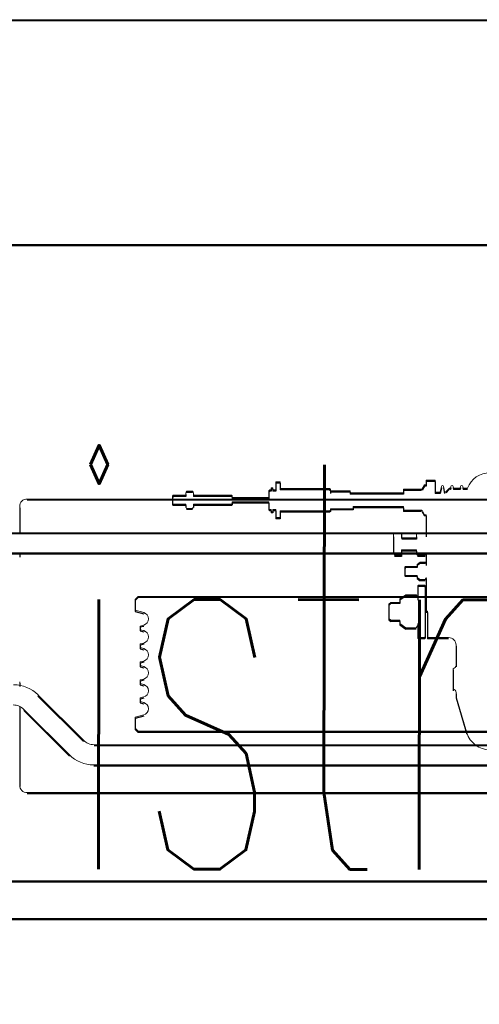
# Model space of a CAD drawing. Header units: millimetres. Extents: x -8642 to 28269, y -6609 to 3701.
# Tile 251 of 256: x 6808 to 6838, y -121 to -55. Entities that reach past the tile are written whole.
import ezdxf

# ---------------------------------------------------------------- set-up
doc = ezdxf.new("R2010")
doc.units = ezdxf.units.MM
doc.header["$LTSCALE"] = 1000
doc.header["$MEASUREMENT"] = 0
doc.linetypes.add('rzut 1 pietra$0$ArchiTECH.PC Solid Line Type', pattern=[0])
doc.linetypes.add('SUFIT_1 PIETRO$0$ArchiTECH.PC Solid Line Type', pattern=[0])
doc.layers.add('_Etap_3_opis', color=7, linetype='Continuous', lineweight=30)
doc.layers.add('IS_ARCH', color=254, linetype='Continuous', lineweight=18)
doc.layers.add('SUFIT_1 PIETRO$0$INWENTARYZACJA', color=254, linetype='Continuous')
doc.styles.add('romans1', font='simplex.shx', dxfattribs={"width": 0.8})

msp = doc.modelspace()

# ---------------------------------------------------------------- linework, layer by layer
at = {"layer": 'IS_ARCH', "linetype": 'rzut 1 pietra$0$ArchiTECH.PC Solid Line Type'}
for p, q in [((7025, -55), (6755, -55)), ((7025, -55), (6755, -55)), ((6770, -70), (7010, -70)), ((6770, -70), (7010, -70)), ((7010, -70), (6770, -70)), ((7010, -70), (6770, -70)), ((7010, -70), (6770, -70)), ((6824.792, -85.862), (6824.792, -86.397)), ((6825.092, -85.862), (6824.792, -85.862)), ((6824.792, -85.862), (6824.792, -86.397)), ((6825.092, -85.862), (6824.792, -85.862)), ((6825.092, -85.862), (6824.792, -85.862)), ((6824.792, -85.862), (6824.792, -86.397)), ((6825.092, -85.862), (6825.092, -86.297)), ((6825.092, -85.862), (6825.092, -86.297)), ((6825.092, -85.862), (6825.092, -86.297)), ((6834.735, -86.047), (6834.579, -86.317)), ((6834.735, -86.047), (6834.579, -86.317)), ((6834.735, -86.047), (6834.579, -86.317)), ((6834.832, -86.047), (6834.735, -86.047)), ((6834.832, -86.047), (6834.735, -86.047)), ((6834.832, -86.047), (6834.735, -86.047)), ((6835.432, -85.747), (6834.832, -85.747)), ((6834.832, -85.747), (6834.832, -86.047)), ((6835.432, -85.747), (6834.832, -85.747)), ((6834.832, -85.747), (6834.832, -86.047)), ((6834.832, -85.747), (6834.832, -86.047)), ((6835.432, -85.747), (6834.832, -85.747)), ((6835.432, -85.747), (6835.432, -86.547)), ((6835.432, -85.747), (6835.432, -86.547)), ((6835.432, -85.747), (6835.432, -86.547)), ((6817.954, -86.747), (6817.894, -86.807)), ((6817.954, -86.747), (6817.894, -86.807)), ((6817.954, -86.747), (6817.894, -86.807)), ((6818.794, -86.747), (6817.954, -86.747)), ((6818.794, -86.747), (6817.954, -86.747)), ((6818.794, -86.747), (6817.954, -86.747)), ((6818.794, -86.614), (6818.794, -86.747)), ((6818.794, -86.614), (6818.794, -86.747)), ((6818.794, -86.614), (6818.794, -86.747)), ((6819.24, -86.47), (6818.848, -86.47)), ((6819.24, -86.47), (6818.848, -86.47)), ((6819.24, -86.47), (6818.848, -86.47)), ((6819.294, -86.614), (6819.294, -86.747)), ((6819.294, -86.614), (6819.294, -86.747)), ((6819.294, -86.614), (6819.294, -86.747)), ((6819.538, -86.747), (6819.294, -86.747)), ((6819.538, -86.747), (6819.294, -86.747)), ((6819.538, -86.747), (6819.294, -86.747)), ((6821.844, -86.747), (6819.538, -86.747)), ((6821.844, -86.747), (6819.538, -86.747)), ((6821.844, -86.747), (6819.538, -86.747)), ((6821.844, -86.747), (6821.894, -86.797)), ((6821.844, -86.747), (6821.894, -86.797)), ((6821.844, -86.747), (6821.894, -86.797)), ((6824.392, -86.397), (6824.342, -86.447)), ((6824.392, -86.397), (6824.342, -86.447)), ((6824.392, -86.397), (6824.342, -86.447)), ((6824.342, -86.447), (6824.342, -86.622)), ((6824.342, -86.447), (6824.342, -86.622)), ((6824.342, -86.447), (6824.342, -86.622)), ((6824.342, -86.622), (6824.342, -86.697)), ((6824.342, -86.622), (6824.342, -86.697)), ((6824.342, -86.622), (6824.342, -86.697)), ((6824.342, -86.697), (6824.342, -86.897)), ((6824.342, -86.697), (6824.342, -86.897)), ((6824.342, -86.697), (6824.342, -86.897)), ((6824.482, -86.397), (6824.392, -86.397)), ((6824.482, -86.397), (6824.392, -86.397)), ((6824.482, -86.397), (6824.392, -86.397)), ((6824.592, -86.247), (6824.482, -86.247)), ((6824.482, -86.247), (6824.482, -86.397)), ((6824.592, -86.247), (6824.482, -86.247)), ((6824.482, -86.247), (6824.482, -86.397)), ((6824.482, -86.247), (6824.482, -86.397)), ((6824.592, -86.247), (6824.482, -86.247)), ((6824.592, -86.247), (6824.592, -86.397)), ((6824.592, -86.247), (6824.592, -86.397)), ((6824.592, -86.247), (6824.592, -86.397)), ((6824.792, -86.397), (6824.592, -86.397)), ((6824.792, -86.397), (6824.592, -86.397)), ((6824.792, -86.397), (6824.592, -86.397)), ((6828.392, -86.297), (6825.092, -86.297)), ((6828.392, -86.297), (6825.092, -86.297)), ((6828.392, -86.297), (6825.092, -86.297)), ((6828.392, -86.297), (6828.442, -86.347)), ((6828.392, -86.297), (6828.442, -86.347)), ((6828.392, -86.297), (6828.442, -86.347)), ((6828.442, -86.347), (6828.442, -86.447)), ((6828.442, -86.347), (6828.442, -86.447)), ((6828.442, -86.347), (6828.442, -86.447)), ((6828.442, -86.447), (6828.442, -86.547)), ((6829.771, -86.447), (6828.442, -86.447)), ((6828.442, -86.447), (6828.442, -86.547)), ((6829.771, -86.447), (6828.442, -86.447)), ((6829.771, -86.447), (6828.442, -86.447)), ((6828.442, -86.447), (6828.442, -86.547)), ((6829.771, -86.447), (6829.771, -86.597)), ((6829.771, -86.447), (6829.771, -86.597)), ((6829.771, -86.447), (6829.771, -86.597)), ((6833.327, -86.597), (6829.771, -86.597)), ((6833.327, -86.597), (6829.771, -86.597)), ((6833.327, -86.597), (6829.771, -86.597)), ((6833.347, -86.347), (6833.327, -86.367)), ((6833.347, -86.347), (6833.327, -86.367)), ((6833.347, -86.347), (6833.327, -86.367)), ((6833.327, -86.367), (6833.327, -86.597)), ((6833.327, -86.367), (6833.327, -86.597)), ((6833.327, -86.367), (6833.327, -86.597)), ((6834.527, -86.347), (6833.347, -86.347)), ((6834.527, -86.347), (6833.347, -86.347)), ((6834.527, -86.347), (6833.347, -86.347)), ((6835.781, -86.547), (6835.432, -86.547)), ((6835.781, -86.547), (6835.432, -86.547)), ((6835.781, -86.547), (6835.432, -86.547)), ((6835.852, -86.159), (6835.781, -86.547)), ((6835.852, -86.159), (6835.781, -86.547)), ((6835.852, -86.159), (6835.781, -86.547)), ((6836, -86.159), (6836.071, -86.547)), ((6836, -86.159), (6836.071, -86.547)), ((6836, -86.159), (6836.071, -86.547)), ((6836.384, -86.29), (6836.174, -86.5)), ((6836.384, -86.29), (6836.174, -86.5)), ((6836.384, -86.29), (6836.174, -86.5)), ((6836.472, -86.272), (6836.427, -86.272)), ((6836.472, -86.272), (6836.427, -86.272)), ((6836.472, -86.272), (6836.427, -86.272)), ((6836.492, -86.159), (6836.472, -86.272)), ((6836.492, -86.159), (6836.472, -86.272)), ((6836.492, -86.159), (6836.472, -86.272)), ((6836.64, -86.159), (6836.661, -86.272)), ((6836.64, -86.159), (6836.661, -86.272)), ((6836.64, -86.159), (6836.661, -86.272)), ((6837.112, -86.272), (6836.661, -86.272)), ((6837.112, -86.272), (6836.661, -86.272)), ((6837.112, -86.272), (6836.661, -86.272)), ((6837.132, -86.159), (6837.112, -86.272)), ((6837.132, -86.159), (6837.112, -86.272)), ((6837.132, -86.159), (6837.112, -86.272)), ((6837.28, -86.159), (6837.301, -86.272)), ((6837.28, -86.159), (6837.301, -86.272)), ((6837.28, -86.159), (6837.301, -86.272)), ((6837.597, -86.272), (6837.301, -86.272)), ((6837.597, -86.272), (6837.301, -86.272)), ((6837.597, -86.272), (6837.301, -86.272)), ((6864.8, -87), (6808.2, -87)), ((6864.8, -87), (6808.2, -87)), ((6864.8, -87), (6808.2, -87)), ((6817.894, -86.807), (6817.894, -87.287)), ((6817.894, -86.807), (6817.894, -87.287)), ((6817.894, -86.807), (6817.894, -87.287)), ((6817.894, -87.287), (6817.954, -87.347)), ((6817.894, -87.287), (6817.954, -87.347)), ((6817.894, -87.287), (6817.954, -87.347)), ((6818.794, -87.347), (6817.954, -87.347)), ((6818.794, -87.347), (6817.954, -87.347)), ((6818.794, -87.347), (6817.954, -87.347)), ((6818.794, -87.347), (6818.794, -87.48)), ((6818.794, -87.347), (6818.794, -87.48)), ((6818.794, -87.347), (6818.794, -87.48)), ((6821.844, -87.347), (6819.294, -87.347)), ((6819.294, -87.347), (6819.294, -87.48)), ((6821.844, -87.347), (6819.294, -87.347)), ((6819.294, -87.347), (6819.294, -87.48)), ((6819.294, -87.347), (6819.294, -87.48)), ((6821.844, -87.347), (6819.294, -87.347)), ((6821.894, -87.297), (6821.844, -87.347)), ((6821.894, -87.297), (6821.844, -87.347)), ((6821.894, -87.297), (6821.844, -87.347)), ((6821.894, -86.797), (6821.894, -86.882)), ((6821.894, -86.797), (6821.894, -86.882)), ((6821.894, -86.797), (6821.894, -86.882)), ((6821.894, -86.882), (6821.894, -86.897)), ((6821.894, -86.882), (6821.894, -86.897)), ((6821.894, -86.882), (6821.894, -86.897)), ((6824.342, -86.897), (6821.894, -86.897)), ((6824.342, -86.897), (6821.894, -86.897)), ((6824.342, -86.897), (6821.894, -86.897)), ((6824.342, -87.197), (6821.894, -87.197)), ((6821.894, -87.197), (6821.894, -87.297)), ((6824.342, -87.197), (6821.894, -87.197)), ((6821.894, -87.197), (6821.894, -87.297)), ((6821.894, -87.197), (6821.894, -87.297)), ((6824.342, -87.197), (6821.894, -87.197)), ((6824.342, -87.197), (6824.342, -87.397)), ((6824.342, -87.197), (6824.342, -87.397)), ((6824.342, -87.197), (6824.342, -87.397)), ((6824.342, -87.397), (6824.342, -87.472)), ((6824.342, -87.397), (6824.342, -87.472)), ((6824.342, -87.397), (6824.342, -87.472)), ((6807.7, -87.5), (6807.7, -89.25)), ((6807.7, -87.5), (6807.7, -89.25)), ((6807.7, -87.5), (6807.7, -89.25)), ((6819.24, -87.624), (6818.848, -87.624)), ((6819.24, -87.624), (6818.848, -87.624)), ((6819.24, -87.624), (6818.848, -87.624)), ((6824.342, -87.472), (6824.342, -87.647)), ((6824.342, -87.472), (6824.342, -87.647)), ((6824.342, -87.472), (6824.342, -87.647)), ((6824.342, -87.647), (6824.392, -87.697)), ((6824.342, -87.647), (6824.392, -87.697)), ((6824.342, -87.647), (6824.392, -87.697)), ((6824.482, -87.697), (6824.392, -87.697)), ((6824.482, -87.697), (6824.392, -87.697)), ((6824.482, -87.697), (6824.392, -87.697)), ((6824.482, -87.697), (6824.482, -87.847)), ((6824.482, -87.697), (6824.482, -87.847)), ((6824.482, -87.697), (6824.482, -87.847)), ((6824.592, -87.847), (6824.482, -87.847)), ((6824.592, -87.847), (6824.482, -87.847)), ((6824.592, -87.847), (6824.482, -87.847)), ((6824.592, -87.697), (6824.592, -87.847)), ((6824.792, -87.697), (6824.592, -87.697)), ((6824.592, -87.697), (6824.592, -87.847)), ((6824.792, -87.697), (6824.592, -87.697)), ((6824.792, -87.697), (6824.592, -87.697)), ((6824.592, -87.697), (6824.592, -87.847)), ((6824.792, -87.697), (6824.792, -88.232)), ((6824.792, -87.697), (6824.792, -88.232)), ((6824.792, -87.697), (6824.792, -88.232)), ((6828.392, -87.797), (6825.092, -87.797)), ((6825.092, -87.797), (6825.092, -88.232)), ((6828.392, -87.797), (6825.092, -87.797)), ((6825.092, -87.797), (6825.092, -88.232)), ((6825.092, -87.797), (6825.092, -88.232)), ((6828.392, -87.797), (6825.092, -87.797)), ((6828.442, -87.747), (6828.392, -87.797)), ((6828.442, -87.747), (6828.392, -87.797)), ((6828.442, -87.747), (6828.392, -87.797)), ((6829.97, -87.647), (6828.442, -87.647)), ((6828.442, -87.647), (6828.442, -87.747)), ((6829.97, -87.647), (6828.442, -87.647)), ((6828.442, -87.647), (6828.442, -87.747)), ((6828.442, -87.647), (6828.442, -87.747)), ((6829.97, -87.647), (6828.442, -87.647)), ((6833.327, -87.497), (6829.97, -87.497)), ((6829.97, -87.497), (6829.97, -87.647)), ((6833.327, -87.497), (6829.97, -87.497)), ((6829.97, -87.497), (6829.97, -87.647)), ((6829.97, -87.497), (6829.97, -87.647)), ((6833.327, -87.497), (6829.97, -87.497)), ((6833.327, -87.497), (6833.327, -87.537)), ((6833.327, -87.497), (6833.327, -87.537)), ((6833.327, -87.497), (6833.327, -87.537)), ((6833.327, -87.537), (6833.327, -87.727)), ((6833.327, -87.537), (6833.327, -87.727)), ((6833.327, -87.537), (6833.327, -87.727)), ((6833.327, -87.727), (6833.347, -87.747)), ((6833.327, -87.727), (6833.347, -87.747)), ((6833.327, -87.727), (6833.347, -87.747)), ((6834.527, -87.747), (6833.347, -87.747)), ((6834.527, -87.747), (6833.347, -87.747)), ((6834.527, -87.747), (6833.347, -87.747)), ((6834.579, -87.777), (6834.735, -88.047)), ((6834.579, -87.777), (6834.735, -88.047)), ((6834.579, -87.777), (6834.735, -88.047)), ((6834.832, -88.047), (6834.735, -88.047)), ((6834.832, -88.047), (6834.735, -88.047)), ((6834.832, -88.047), (6834.735, -88.047)), ((6834.832, -88.047), (6834.832, -89.434)), ((6834.832, -88.047), (6834.832, -88.147)), ((6834.832, -88.047), (6834.832, -89.434)), ((6834.832, -88.047), (6834.832, -88.147)), ((6834.832, -88.047), (6834.832, -88.147)), ((6834.832, -88.047), (6834.832, -89.434)), ((6825.092, -88.232), (6824.792, -88.232)), ((6825.092, -88.232), (6824.792, -88.232)), ((6825.092, -88.232), (6824.792, -88.232)), ((6869.65, -89.25), (6803.45, -89.25)), ((6869.65, -89.25), (6803.45, -89.25)), ((6869.65, -89.25), (6803.45, -89.25)), ((6833.181, -89.247), (6832.721, -89.247)), ((6833.181, -89.247), (6832.721, -89.247)), ((6833.181, -89.247), (6832.721, -89.247)), ((6833.181, -89.247), (6833.181, -89.557)), ((6833.181, -89.247), (6833.181, -89.557)), ((6833.181, -89.247), (6833.181, -89.557)), ((6834.762, -89.247), (6834.252, -89.247)), ((6834.762, -89.247), (6834.252, -89.247)), ((6834.762, -89.247), (6834.252, -89.247)), ((6832.651, -89.434), (6832.651, -90.56)), ((6832.651, -89.434), (6832.651, -90.56)), ((6832.651, -89.434), (6832.651, -90.56)), ((6834.182, -89.597), (6833.221, -89.597)), ((6834.182, -89.597), (6833.221, -89.597)), ((6834.182, -89.597), (6833.221, -89.597)), ((6834.182, -89.434), (6834.182, -89.597)), ((6834.182, -89.434), (6834.182, -89.597)), ((6834.182, -89.434), (6834.182, -89.597)), ((6869.7, -90.6), (6803.3, -90.6)), ((6869.7, -90.6), (6803.3, -90.6)), ((6869.7, -90.6), (6803.3, -90.6)), ((6807.7, -90.6), (6807.7, -90.8)), ((6807.7, -90.6), (6807.7, -90.8)), ((6807.7, -90.6), (6807.7, -90.8)), ((6833.181, -90.437), (6833.181, -90.748)), ((6833.181, -90.437), (6833.181, -90.748)), ((6833.181, -90.437), (6833.181, -90.748)), ((6834.182, -90.397), (6833.221, -90.397)), ((6834.182, -90.397), (6833.221, -90.397)), ((6834.182, -90.397), (6833.221, -90.397)), ((6834.182, -90.397), (6834.182, -90.56)), ((6834.182, -90.397), (6834.182, -90.56)), ((6834.182, -90.397), (6834.182, -90.56)), ((6834.832, -90.56), (6834.832, -91.364)), ((6834.832, -90.56), (6834.832, -91.364)), ((6834.832, -90.56), (6834.832, -91.364)), ((6833.181, -90.748), (6832.721, -90.748)), ((6833.181, -90.748), (6832.721, -90.748)), ((6833.181, -90.748), (6832.721, -90.748)), ((6834.436, -91.22), (6834.232, -91.364)), ((6834.436, -91.22), (6834.232, -91.364)), ((6834.436, -91.22), (6834.232, -91.364)), ((6834.232, -91.364), (6834.232, -91.497)), ((6834.232, -91.364), (6834.232, -91.497)), ((6834.232, -91.364), (6834.232, -91.497)), ((6834.762, -90.748), (6834.252, -90.748)), ((6834.762, -90.748), (6834.252, -90.748)), ((6834.762, -90.748), (6834.252, -90.748)), ((6834.778, -91.22), (6834.436, -91.22)), ((6834.778, -91.22), (6834.436, -91.22)), ((6834.778, -91.22), (6834.436, -91.22)), ((6833.465, -91.497), (6833.405, -91.557)), ((6833.465, -91.497), (6833.405, -91.557)), ((6833.465, -91.497), (6833.405, -91.557)), ((6833.405, -91.557), (6833.405, -92.037)), ((6833.405, -91.557), (6833.405, -92.037)), ((6833.405, -91.557), (6833.405, -92.037)), ((6834.232, -91.497), (6833.465, -91.497)), ((6834.232, -91.497), (6833.465, -91.497)), ((6834.232, -91.497), (6833.465, -91.497)), ((6833.405, -92.037), (6833.465, -92.097)), ((6833.405, -92.037), (6833.465, -92.097)), ((6833.405, -92.037), (6833.465, -92.097)), ((6834.232, -92.097), (6833.465, -92.097)), ((6834.232, -92.097), (6833.465, -92.097)), ((6834.232, -92.097), (6833.465, -92.097)), ((6834.232, -92.097), (6834.232, -92.23)), ((6834.232, -92.097), (6834.232, -92.23)), ((6834.232, -92.097), (6834.232, -92.23)), ((6834.232, -92.23), (6834.436, -92.374)), ((6834.232, -92.23), (6834.436, -92.374)), ((6834.232, -92.23), (6834.436, -92.374)), ((6834.778, -92.374), (6834.436, -92.374)), ((6834.778, -92.374), (6834.436, -92.374)), ((6834.778, -92.374), (6834.436, -92.374)), ((6834.832, -92.23), (6834.832, -94.497)), ((6834.832, -92.23), (6834.832, -94.497)), ((6834.832, -92.23), (6834.832, -94.497)), ((6834.332, -92.747), (6834.282, -92.797)), ((6834.332, -92.747), (6834.282, -92.797)), ((6834.332, -92.747), (6834.282, -92.797)), ((6834.282, -92.797), (6834.282, -93.674)), ((6834.282, -92.797), (6834.282, -93.674)), ((6834.282, -92.797), (6834.282, -93.674)), ((6834.732, -92.747), (6834.332, -92.747)), ((6834.732, -92.747), (6834.332, -92.747)), ((6834.732, -92.747), (6834.332, -92.747)), ((6834.732, -92.747), (6834.782, -92.797)), ((6834.732, -92.747), (6834.782, -92.797)), ((6834.732, -92.747), (6834.782, -92.797)), ((6834.782, -92.797), (6834.782, -94.497)), ((6834.782, -92.797), (6834.782, -94.497)), ((6834.782, -92.797), (6834.782, -94.497)), ((6815.6, -93.5), (6815.4, -93.7)), ((6815.6, -93.5), (6815.4, -93.7)), ((6815.6, -93.5), (6815.4, -93.7)), ((6815.4, -93.7), (6815.4, -94.429)), ((6815.4, -93.7), (6815.4, -94.429)), ((6815.4, -93.7), (6815.4, -94.429)), ((6857.4, -93.5), (6815.6, -93.5)), ((6857.4, -93.5), (6815.6, -93.5)), ((6857.4, -93.5), (6815.6, -93.5)), ((6832.473, -93.897), (6832.353, -94.017)), ((6832.473, -93.897), (6832.353, -94.017)), ((6832.473, -93.897), (6832.353, -94.017)), ((6833.082, -93.897), (6832.473, -93.897)), ((6833.082, -93.897), (6832.473, -93.897)), ((6833.082, -93.897), (6832.473, -93.897)), ((6833.484, -93.4), (6833.082, -93.674)), ((6833.484, -93.4), (6833.082, -93.674)), ((6833.484, -93.4), (6833.082, -93.674)), ((6833.082, -93.674), (6833.082, -93.897)), ((6833.082, -93.674), (6833.082, -93.897)), ((6833.082, -93.674), (6833.082, -93.897)), ((6834.18, -93.4), (6833.484, -93.4)), ((6834.18, -93.4), (6833.484, -93.4)), ((6834.18, -93.4), (6833.484, -93.4)), ((6815.4, -94.429), (6815.981, -94.585)), ((6815.4, -94.429), (6815.981, -94.585)), ((6815.4, -94.429), (6815.981, -94.585)), ((6832.353, -94.017), (6832.353, -94.977)), ((6832.353, -94.017), (6832.353, -94.977)), ((6832.353, -94.017), (6832.353, -94.977)), ((6834.782, -94.497), (6834.782, -95.147)), ((6834.782, -94.497), (6834.782, -95.147)), ((6834.782, -94.497), (6834.782, -95.147)), ((6834.935, -94.497), (6834.832, -94.497)), ((6834.935, -94.497), (6834.832, -94.497)), ((6834.935, -94.497), (6834.832, -94.497)), ((6834.935, -94.497), (6834.935, -96.247)), ((6834.935, -94.497), (6834.935, -96.247)), ((6834.935, -94.497), (6834.935, -96.247)), ((6832.353, -94.977), (6832.473, -95.097)), ((6832.353, -94.977), (6832.473, -95.097)), ((6832.353, -94.977), (6832.473, -95.097)), ((6833.082, -95.097), (6832.473, -95.097)), ((6833.082, -95.097), (6832.473, -95.097)), ((6833.082, -95.097), (6832.473, -95.097)), ((6833.082, -95.097), (6833.082, -95.32)), ((6833.082, -95.097), (6833.082, -95.32)), ((6833.082, -95.097), (6833.082, -95.32)), ((6834.782, -95.147), (6834.782, -96.197)), ((6834.782, -95.147), (6834.782, -96.197)), ((6834.782, -95.147), (6834.782, -96.197)), ((6815.981, -95.415), (6815.75, -95.477)), ((6815.981, -95.415), (6815.75, -95.477)), ((6815.981, -95.415), (6815.75, -95.477)), ((6815.75, -95.477), (6815.75, -95.723)), ((6815.75, -95.477), (6815.75, -95.723)), ((6815.75, -95.477), (6815.75, -95.723)), ((6815.75, -95.723), (6815.981, -95.785)), ((6815.75, -95.723), (6815.981, -95.785)), ((6815.75, -95.723), (6815.981, -95.785)), ((6833.082, -95.32), (6833.484, -95.594)), ((6833.082, -95.32), (6833.484, -95.594)), ((6833.082, -95.32), (6833.484, -95.594)), ((6834.18, -95.594), (6833.484, -95.594)), ((6834.18, -95.594), (6833.484, -95.594)), ((6834.18, -95.594), (6833.484, -95.594)), ((6834.282, -95.32), (6834.282, -96.197)), ((6834.282, -95.32), (6834.282, -96.197)), ((6834.282, -95.32), (6834.282, -96.197)), ((6815.981, -96.615), (6815.75, -96.677)), ((6815.981, -96.615), (6815.75, -96.677)), ((6815.981, -96.615), (6815.75, -96.677)), ((6834.282, -96.197), (6834.332, -96.247)), ((6834.282, -96.197), (6834.332, -96.247)), ((6834.282, -96.197), (6834.332, -96.247)), ((6834.732, -96.247), (6834.332, -96.247)), ((6834.732, -96.247), (6834.332, -96.247)), ((6834.732, -96.247), (6834.332, -96.247)), ((6834.782, -96.197), (6834.732, -96.247)), ((6834.782, -96.197), (6834.732, -96.247)), ((6834.782, -96.197), (6834.732, -96.247)), ((6836.335, -96.247), (6834.935, -96.247)), ((6836.335, -96.247), (6834.935, -96.247)), ((6836.335, -96.247), (6834.935, -96.247)), ((6815.75, -96.677), (6815.75, -96.923)), ((6815.75, -96.677), (6815.75, -96.923)), ((6815.75, -96.677), (6815.75, -96.923)), ((6815.75, -96.923), (6815.981, -96.985)), ((6815.75, -96.923), (6815.981, -96.985)), ((6815.75, -96.923), (6815.981, -96.985)), ((6836.835, -96.747), (6836.835, -98.111)), ((6836.835, -96.747), (6836.835, -98.111)), ((6836.835, -96.747), (6836.835, -98.111)), ((6815.981, -97.815), (6815.75, -97.877)), ((6815.981, -97.815), (6815.75, -97.877)), ((6815.981, -97.815), (6815.75, -97.877)), ((6815.75, -97.877), (6815.75, -98.123)), ((6815.75, -97.877), (6815.75, -98.123)), ((6815.75, -97.877), (6815.75, -98.123)), ((6815.75, -98.123), (6815.981, -98.185)), ((6815.75, -98.123), (6815.981, -98.185)), ((6815.75, -98.123), (6815.981, -98.185)), ((6836.635, -98.311), (6836.635, -99.711)), ((6836.635, -98.311), (6836.635, -99.711)), ((6836.635, -98.311), (6836.635, -99.711)), ((6807.7, -99.2), (6807.7, -99.436)), ((6807.7, -99.2), (6807.7, -99.436)), ((6807.7, -99.2), (6807.7, -99.436)), ((6815.981, -99.015), (6815.75, -99.077)), ((6815.981, -99.015), (6815.75, -99.077)), ((6815.981, -99.015), (6815.75, -99.077)), ((6815.75, -99.077), (6815.75, -99.323)), ((6815.75, -99.077), (6815.75, -99.323)), ((6815.75, -99.077), (6815.75, -99.323)), ((6815.75, -99.323), (6815.981, -99.385)), ((6815.75, -99.323), (6815.981, -99.385)), ((6815.75, -99.323), (6815.981, -99.385)), ((6836.835, -99.911), (6836.835, -100.197)), ((6836.835, -99.911), (6836.835, -100.197)), ((6836.835, -99.911), (6836.835, -100.197)), ((6808.922, -100.074), (6811.956, -103.107)), ((6808.922, -100.074), (6811.956, -103.107)), ((6808.922, -100.074), (6811.956, -103.107)), ((6815.981, -100.215), (6815.75, -100.277)), ((6815.981, -100.215), (6815.75, -100.277)), ((6815.981, -100.215), (6815.75, -100.277)), ((6815.75, -100.277), (6815.75, -100.523)), ((6815.75, -100.277), (6815.75, -100.523)), ((6815.75, -100.277), (6815.75, -100.523)), ((6815.75, -100.523), (6815.981, -100.585)), ((6815.75, -100.523), (6815.981, -100.585)), ((6815.75, -100.523), (6815.981, -100.585)), ((6836.835, -100.197), (6837.558, -102.607)), ((6836.835, -100.197), (6837.558, -102.607)), ((6836.835, -100.197), (6837.558, -102.607)), ((6807.7, -100.845), (6807.7, -106.1)), ((6807.7, -100.845), (6807.7, -106.1)), ((6807.7, -100.845), (6807.7, -106.1)), ((6807.982, -101.043), (6811.016, -104.076)), ((6807.982, -101.043), (6811.016, -104.076)), ((6807.982, -101.043), (6811.016, -104.076)), ((6815.981, -101.415), (6815.4, -101.571)), ((6815.981, -101.415), (6815.4, -101.571)), ((6815.981, -101.415), (6815.4, -101.571)), ((6815.4, -101.571), (6815.4, -102.3)), ((6815.4, -101.571), (6815.4, -102.3)), ((6815.4, -101.571), (6815.4, -102.3)), ((6815.4, -102.3), (6815.6, -102.5)), ((6815.4, -102.3), (6815.6, -102.5)), ((6815.4, -102.3), (6815.6, -102.5)), ((6857.4, -102.5), (6815.6, -102.5)), ((6857.4, -102.5), (6815.6, -102.5)), ((6857.4, -102.5), (6815.6, -102.5)), ((6860.337, -103.4), (6812.663, -103.4)), ((6860.337, -103.4), (6812.663, -103.4)), ((6860.337, -103.4), (6812.663, -103.4)), ((6860.358, -104.75), (6812.642, -104.75)), ((6860.358, -104.75), (6812.642, -104.75)), ((6860.358, -104.75), (6812.642, -104.75)), ((6864.8, -106.6), (6808.2, -106.6)), ((6864.8, -106.6), (6808.2, -106.6)), ((6864.8, -106.6), (6808.2, -106.6)), ((6989.5, -112.5), (6777, -112.5)), ((6989.5, -112.5), (6777, -112.5)), ((6989.5, -112.5), (6777, -112.5)), ((6989.5, -115), (6779.5, -115)), ((6989.5, -115), (6779.5, -115)), ((6989.5, -115), (6779.5, -115))]:
    msp.add_line(p, q, dxfattribs=at)
for centre, radius, start, end in [((6839.09, -86.847), 1.6, 90, 158.93818), ((6835.926, -86.172), 0.075, 10.36246, 169.63754), ((6836.566, -86.172), 0.075, 10.36246, 169.63754), ((6837.206, -86.172), 0.075, 10.36246, 169.63754), ((6819.015, -86.614), 0.221, 139.11761, 180), ((6819.073, -86.614), 0.221, 0, 40.88239), ((6834.527, -86.287), 0.06, 270, 330), ((6836.061, -86.387), 0.16, 273.66215, 315), ((6836.427, -86.332), 0.06, 90, 135), ((6808.2, -87.5), 0.5, 90, 180), ((6819.015, -87.48), 0.221, 180, 220.88239), ((6819.073, -87.48), 0.221, 319.11761, 0), ((6834.527, -87.807), 0.06, 30, 90), ((6832.938, -89.434), 0.287, 139.11761, 180), ((6834.469, -89.434), 0.287, 139.11761, 180), ((6834.545, -89.434), 0.287, 0, 40.88239), ((6833.221, -89.557), 0.04, 180, 270), ((6832.938, -90.56), 0.287, 180, 220.88239), ((6833.221, -90.437), 0.04, 90, 180), ((6834.469, -90.56), 0.287, 180, 220.88239), ((6834.545, -90.56), 0.287, 319.11761, 0), ((6834.611, -91.364), 0.221, 0, 40.88239), ((6834.611, -92.23), 0.221, 319.11761, 0), ((6833.863, -93.674), 0.419, 0, 40.88239), ((6815.87, -95), 0.43, 0, 75), ((6815.87, -95), 0.43, 285, 0), ((6815.87, -96.2), 0.43, 0, 74.99999), ((6833.863, -95.32), 0.419, 319.11761, 0), ((6815.87, -96.2), 0.43, 285, 0), ((6836.335, -96.747), 0.5, 0, 90), ((6815.87, -97.4), 0.43, 0, 74.99999), ((6815.87, -97.4), 0.43, 285, 0), ((6815.87, -98.6), 0.43, 0, 74.99999), ((6836.635, -98.111), 0.2, 270, 0), ((6815.87, -98.6), 0.43, 285, 0), ((6807.296, -101.7), 2.3, 45, 90), ((6815.87, -99.8), 0.43, 0, 74.99999), ((6815.87, -99.8), 0.43, 285, 0), ((6836.635, -99.911), 0.2, 0, 90), ((6807.275, -101.75), 1, 45, 90), ((6815.87, -101), 0.43, 0, 74.99999), ((6815.87, -101), 0.43, 285, 0), ((6812.663, -102.4), 1, 225, 270), ((6839.09, -102.147), 1.6, 196.69924, 270), ((6812.642, -102.45), 2.3, 225, 270), ((6808.2, -106.1), 0.5, 180, 270)]:
    msp.add_arc(centre, radius, start, end, dxfattribs=at)
at = {"layer": 'SUFIT_1 PIETRO$0$INWENTARYZACJA', "linetype": 'SUFIT_1 PIETRO$0$ArchiTECH.PC Solid Line Type'}
for p, q in [((7025, -55.084), (6755, -55.084)), ((7025, -55.084), (6755, -55.084)), ((6770, -70.084), (7010, -70.084)), ((6770, -70.084), (7010, -70.084)), ((7010, -70.084), (6770, -70.084)), ((7010, -70.084), (6770, -70.084)), ((7010, -70.084), (6770, -70.084)), ((6824.792, -85.946), (6824.792, -86.481)), ((6825.092, -85.946), (6824.792, -85.946)), ((6825.092, -85.946), (6824.792, -85.946)), ((6824.792, -85.946), (6824.792, -86.481)), ((6825.092, -85.946), (6824.792, -85.946)), ((6824.792, -85.946), (6824.792, -86.481)), ((6825.092, -85.946), (6825.092, -86.381)), ((6825.092, -85.946), (6825.092, -86.381)), ((6825.092, -85.946), (6825.092, -86.381)), ((6835.432, -85.831), (6834.832, -85.831)), ((6834.832, -85.831), (6834.832, -86.131)), ((6834.832, -85.831), (6834.832, -86.131)), ((6835.432, -85.831), (6834.832, -85.831)), ((6834.832, -85.831), (6834.832, -86.131)), ((6835.432, -85.831), (6834.832, -85.831)), ((6835.432, -85.831), (6835.432, -86.631)), ((6835.432, -85.831), (6835.432, -86.631)), ((6835.432, -85.831), (6835.432, -86.631)), ((6818.794, -86.698), (6818.794, -86.831)), ((6818.794, -86.698), (6818.794, -86.831)), ((6818.794, -86.698), (6818.794, -86.831)), ((6819.24, -86.554), (6818.848, -86.554)), ((6819.24, -86.554), (6818.848, -86.554)), ((6819.24, -86.554), (6818.848, -86.554)), ((6819.294, -86.698), (6819.294, -86.831)), ((6819.294, -86.698), (6819.294, -86.831)), ((6819.294, -86.698), (6819.294, -86.831)), ((6824.392, -86.481), (6824.342, -86.531)), ((6824.392, -86.481), (6824.342, -86.531)), ((6824.392, -86.481), (6824.342, -86.531)), ((6824.342, -86.531), (6824.342, -86.706)), ((6824.342, -86.531), (6824.342, -86.706)), ((6824.342, -86.531), (6824.342, -86.706)), ((6824.342, -86.706), (6824.342, -86.781)), ((6824.342, -86.706), (6824.342, -86.781)), ((6824.342, -86.706), (6824.342, -86.781)), ((6824.482, -86.481), (6824.392, -86.481)), ((6824.482, -86.481), (6824.392, -86.481)), ((6824.482, -86.481), (6824.392, -86.481)), ((6824.592, -86.331), (6824.482, -86.331)), ((6824.482, -86.331), (6824.482, -86.481)), ((6824.482, -86.331), (6824.482, -86.481)), ((6824.592, -86.331), (6824.482, -86.331)), ((6824.482, -86.331), (6824.482, -86.481)), ((6824.592, -86.331), (6824.482, -86.331)), ((6824.592, -86.331), (6824.592, -86.481)), ((6824.592, -86.331), (6824.592, -86.481)), ((6824.592, -86.331), (6824.592, -86.481)), ((6824.792, -86.481), (6824.592, -86.481)), ((6824.792, -86.481), (6824.592, -86.481)), ((6824.792, -86.481), (6824.592, -86.481)), ((6828.392, -86.381), (6825.092, -86.381)), ((6828.392, -86.381), (6825.092, -86.381)), ((6828.392, -86.381), (6825.092, -86.381)), ((6828.392, -86.381), (6828.442, -86.431)), ((6828.392, -86.381), (6828.442, -86.431)), ((6828.392, -86.381), (6828.442, -86.431)), ((6828.442, -86.431), (6828.442, -86.531)), ((6828.442, -86.431), (6828.442, -86.531)), ((6828.442, -86.431), (6828.442, -86.531)), ((6828.442, -86.531), (6828.442, -86.631)), ((6829.771, -86.531), (6828.442, -86.531)), ((6829.771, -86.531), (6828.442, -86.531)), ((6828.442, -86.531), (6828.442, -86.631)), ((6829.771, -86.531), (6828.442, -86.531)), ((6828.442, -86.531), (6828.442, -86.631)), ((6829.771, -86.531), (6829.771, -86.681)), ((6829.771, -86.531), (6829.771, -86.681)), ((6829.771, -86.531), (6829.771, -86.681)), ((6833.327, -86.681), (6829.771, -86.681)), ((6833.327, -86.681), (6829.771, -86.681)), ((6833.327, -86.681), (6829.771, -86.681)), ((6833.347, -86.431), (6833.327, -86.451)), ((6833.347, -86.431), (6833.327, -86.451)), ((6833.347, -86.431), (6833.327, -86.451)), ((6833.327, -86.451), (6833.327, -86.681)), ((6833.327, -86.451), (6833.327, -86.681)), ((6833.327, -86.451), (6833.327, -86.681)), ((6834.527, -86.431), (6833.347, -86.431)), ((6834.527, -86.431), (6833.347, -86.431)), ((6834.527, -86.431), (6833.347, -86.431)), ((6834.735, -86.131), (6834.579, -86.401)), ((6834.735, -86.131), (6834.579, -86.401)), ((6834.735, -86.131), (6834.579, -86.401)), ((6834.832, -86.131), (6834.735, -86.131)), ((6834.832, -86.131), (6834.735, -86.131)), ((6834.832, -86.131), (6834.735, -86.131)), ((6835.781, -86.631), (6835.432, -86.631)), ((6835.781, -86.631), (6835.432, -86.631)), ((6835.781, -86.631), (6835.432, -86.631)), ((6835.852, -86.242), (6835.781, -86.631)), ((6835.852, -86.242), (6835.781, -86.631)), ((6835.852, -86.242), (6835.781, -86.631)), ((6836, -86.242), (6836.071, -86.631)), ((6836, -86.242), (6836.071, -86.631)), ((6836, -86.242), (6836.071, -86.631)), ((6836.384, -86.373), (6836.174, -86.584)), ((6836.384, -86.373), (6836.174, -86.584)), ((6836.384, -86.373), (6836.174, -86.584)), ((6836.472, -86.356), (6836.427, -86.356)), ((6836.472, -86.356), (6836.427, -86.356)), ((6836.472, -86.356), (6836.427, -86.356)), ((6836.492, -86.242), (6836.472, -86.356)), ((6836.492, -86.242), (6836.472, -86.356)), ((6836.492, -86.242), (6836.472, -86.356)), ((6836.64, -86.242), (6836.661, -86.356)), ((6836.64, -86.242), (6836.661, -86.356)), ((6836.64, -86.242), (6836.661, -86.356)), ((6837.112, -86.356), (6836.661, -86.356)), ((6837.112, -86.356), (6836.661, -86.356)), ((6837.112, -86.356), (6836.661, -86.356)), ((6837.132, -86.242), (6837.112, -86.356)), ((6837.132, -86.242), (6837.112, -86.356)), ((6837.132, -86.242), (6837.112, -86.356)), ((6837.28, -86.242), (6837.301, -86.356)), ((6837.28, -86.242), (6837.301, -86.356)), ((6837.28, -86.242), (6837.301, -86.356)), ((6837.597, -86.356), (6837.301, -86.356)), ((6837.597, -86.356), (6837.301, -86.356)), ((6837.597, -86.356), (6837.301, -86.356)), ((6864.8, -87.084), (6808.2, -87.084)), ((6864.8, -87.084), (6808.2, -87.084)), ((6864.8, -87.084), (6808.2, -87.084)), ((6817.954, -86.831), (6817.894, -86.891)), ((6817.954, -86.831), (6817.894, -86.891)), ((6817.954, -86.831), (6817.894, -86.891)), ((6817.894, -86.891), (6817.894, -87.371)), ((6817.894, -86.891), (6817.894, -87.371)), ((6817.894, -86.891), (6817.894, -87.371)), ((6817.894, -87.371), (6817.954, -87.431)), ((6817.894, -87.371), (6817.954, -87.431)), ((6817.894, -87.371), (6817.954, -87.431)), ((6818.794, -86.831), (6817.954, -86.831)), ((6818.794, -86.831), (6817.954, -86.831)), ((6818.794, -86.831), (6817.954, -86.831)), ((6819.538, -86.831), (6819.294, -86.831)), ((6819.538, -86.831), (6819.294, -86.831)), ((6819.538, -86.831), (6819.294, -86.831)), ((6821.844, -86.831), (6819.538, -86.831)), ((6821.844, -86.831), (6819.538, -86.831)), ((6821.844, -86.831), (6819.538, -86.831)), ((6821.844, -86.831), (6821.894, -86.881)), ((6821.844, -86.831), (6821.894, -86.881)), ((6821.844, -86.831), (6821.894, -86.881)), ((6821.894, -87.381), (6821.844, -87.431)), ((6821.894, -87.381), (6821.844, -87.431)), ((6821.894, -87.381), (6821.844, -87.431)), ((6821.894, -86.881), (6821.894, -86.966)), ((6821.894, -86.881), (6821.894, -86.966)), ((6821.894, -86.881), (6821.894, -86.966)), ((6821.894, -86.966), (6821.894, -86.981)), ((6821.894, -86.966), (6821.894, -86.981)), ((6821.894, -86.966), (6821.894, -86.981)), ((6824.342, -86.981), (6821.894, -86.981)), ((6824.342, -86.981), (6821.894, -86.981)), ((6824.342, -86.981), (6821.894, -86.981)), ((6824.342, -87.281), (6821.894, -87.281)), ((6821.894, -87.281), (6821.894, -87.381)), ((6821.894, -87.281), (6821.894, -87.381)), ((6824.342, -87.281), (6821.894, -87.281)), ((6821.894, -87.281), (6821.894, -87.381)), ((6824.342, -87.281), (6821.894, -87.281)), ((6824.342, -86.781), (6824.342, -86.981)), ((6824.342, -86.781), (6824.342, -86.981)), ((6824.342, -86.781), (6824.342, -86.981)), ((6824.342, -87.281), (6824.342, -87.481)), ((6824.342, -87.281), (6824.342, -87.481)), ((6824.342, -87.281), (6824.342, -87.481)), ((6807.7, -87.584), (6807.7, -89.334)), ((6807.7, -87.584), (6807.7, -89.334)), ((6807.7, -87.584), (6807.7, -89.334)), ((6818.794, -87.431), (6817.954, -87.431)), ((6818.794, -87.431), (6817.954, -87.431)), ((6818.794, -87.431), (6817.954, -87.431)), ((6818.794, -87.431), (6818.794, -87.564)), ((6818.794, -87.431), (6818.794, -87.564)), ((6818.794, -87.431), (6818.794, -87.564)), ((6819.24, -87.708), (6818.848, -87.708)), ((6819.24, -87.708), (6818.848, -87.708)), ((6819.24, -87.708), (6818.848, -87.708)), ((6821.844, -87.431), (6819.294, -87.431)), ((6819.294, -87.431), (6819.294, -87.564)), ((6819.294, -87.431), (6819.294, -87.564)), ((6821.844, -87.431), (6819.294, -87.431)), ((6819.294, -87.431), (6819.294, -87.564)), ((6821.844, -87.431), (6819.294, -87.431)), ((6824.342, -87.481), (6824.342, -87.556)), ((6824.342, -87.481), (6824.342, -87.556)), ((6824.342, -87.481), (6824.342, -87.556)), ((6824.342, -87.556), (6824.342, -87.731)), ((6824.342, -87.556), (6824.342, -87.731)), ((6824.342, -87.556), (6824.342, -87.731)), ((6824.342, -87.731), (6824.392, -87.781)), ((6824.342, -87.731), (6824.392, -87.781)), ((6824.342, -87.731), (6824.392, -87.781)), ((6824.482, -87.781), (6824.392, -87.781)), ((6824.482, -87.781), (6824.392, -87.781)), ((6824.482, -87.781), (6824.392, -87.781)), ((6824.482, -87.781), (6824.482, -87.931)), ((6824.482, -87.781), (6824.482, -87.931)), ((6824.482, -87.781), (6824.482, -87.931)), ((6824.592, -87.931), (6824.482, -87.931)), ((6824.592, -87.931), (6824.482, -87.931)), ((6824.592, -87.931), (6824.482, -87.931)), ((6824.592, -87.781), (6824.592, -87.931)), ((6824.792, -87.781), (6824.592, -87.781)), ((6824.792, -87.781), (6824.592, -87.781)), ((6824.592, -87.781), (6824.592, -87.931)), ((6824.792, -87.781), (6824.592, -87.781)), ((6824.592, -87.781), (6824.592, -87.931)), ((6824.792, -87.781), (6824.792, -88.316)), ((6824.792, -87.781), (6824.792, -88.316)), ((6824.792, -87.781), (6824.792, -88.316)), ((6828.392, -87.881), (6825.092, -87.881)), ((6825.092, -87.881), (6825.092, -88.316)), ((6825.092, -87.881), (6825.092, -88.316)), ((6828.392, -87.881), (6825.092, -87.881)), ((6825.092, -87.881), (6825.092, -88.316)), ((6828.392, -87.881), (6825.092, -87.881)), ((6828.442, -87.831), (6828.392, -87.881)), ((6828.442, -87.831), (6828.392, -87.881)), ((6828.442, -87.831), (6828.392, -87.881)), ((6829.97, -87.731), (6828.442, -87.731)), ((6828.442, -87.731), (6828.442, -87.831)), ((6828.442, -87.731), (6828.442, -87.831)), ((6829.97, -87.731), (6828.442, -87.731)), ((6828.442, -87.731), (6828.442, -87.831)), ((6829.97, -87.731), (6828.442, -87.731)), ((6833.327, -87.581), (6829.97, -87.581)), ((6829.97, -87.581), (6829.97, -87.731)), ((6829.97, -87.581), (6829.97, -87.731)), ((6833.327, -87.581), (6829.97, -87.581)), ((6829.97, -87.581), (6829.97, -87.731)), ((6833.327, -87.581), (6829.97, -87.581)), ((6833.327, -87.581), (6833.327, -87.621)), ((6833.327, -87.581), (6833.327, -87.621)), ((6833.327, -87.581), (6833.327, -87.621)), ((6833.327, -87.621), (6833.327, -87.811)), ((6833.327, -87.621), (6833.327, -87.811)), ((6833.327, -87.621), (6833.327, -87.811)), ((6833.327, -87.811), (6833.347, -87.831)), ((6833.327, -87.811), (6833.347, -87.831)), ((6833.327, -87.811), (6833.347, -87.831)), ((6834.527, -87.831), (6833.347, -87.831)), ((6834.527, -87.831), (6833.347, -87.831)), ((6834.527, -87.831), (6833.347, -87.831)), ((6834.579, -87.861), (6834.735, -88.131)), ((6834.579, -87.861), (6834.735, -88.131)), ((6834.579, -87.861), (6834.735, -88.131)), ((6825.092, -88.316), (6824.792, -88.316)), ((6825.092, -88.316), (6824.792, -88.316)), ((6825.092, -88.316), (6824.792, -88.316)), ((6834.832, -88.131), (6834.735, -88.131)), ((6834.832, -88.131), (6834.735, -88.131)), ((6834.832, -88.131), (6834.735, -88.131)), ((6834.832, -88.131), (6834.832, -89.518)), ((6834.832, -88.131), (6834.832, -88.231)), ((6834.832, -88.131), (6834.832, -88.231)), ((6834.832, -88.131), (6834.832, -89.518)), ((6834.832, -88.131), (6834.832, -88.231)), ((6834.832, -88.131), (6834.832, -89.518)), ((6869.65, -89.334), (6803.45, -89.334)), ((6869.65, -89.334), (6803.45, -89.334)), ((6869.65, -89.334), (6803.45, -89.334)), ((6833.181, -89.33), (6832.721, -89.33)), ((6833.181, -89.33), (6832.721, -89.33)), ((6833.181, -89.33), (6832.721, -89.33)), ((6833.181, -89.33), (6833.181, -89.641)), ((6833.181, -89.33), (6833.181, -89.641)), ((6833.181, -89.33), (6833.181, -89.641)), ((6834.762, -89.33), (6834.252, -89.33)), ((6834.762, -89.33), (6834.252, -89.33)), ((6834.762, -89.33), (6834.252, -89.33)), ((6832.651, -89.518), (6832.651, -90.644)), ((6832.651, -89.518), (6832.651, -90.644)), ((6832.651, -89.518), (6832.651, -90.644)), ((6834.182, -89.681), (6833.221, -89.681)), ((6834.182, -89.681), (6833.221, -89.681)), ((6834.182, -89.681), (6833.221, -89.681)), ((6834.182, -89.518), (6834.182, -89.681)), ((6834.182, -89.518), (6834.182, -89.681)), ((6834.182, -89.518), (6834.182, -89.681)), ((6869.7, -90.684), (6803.3, -90.684)), ((6869.7, -90.684), (6803.3, -90.684)), ((6869.7, -90.684), (6803.3, -90.684)), ((6807.7, -90.684), (6807.7, -90.884)), ((6807.7, -90.684), (6807.7, -90.884)), ((6807.7, -90.684), (6807.7, -90.884)), ((6833.181, -90.521), (6833.181, -90.831)), ((6833.181, -90.521), (6833.181, -90.831)), ((6833.181, -90.521), (6833.181, -90.831)), ((6834.182, -90.481), (6833.221, -90.481)), ((6834.182, -90.481), (6833.221, -90.481)), ((6834.182, -90.481), (6833.221, -90.481)), ((6834.182, -90.481), (6834.182, -90.644)), ((6834.182, -90.481), (6834.182, -90.644)), ((6834.182, -90.481), (6834.182, -90.644)), ((6834.832, -90.644), (6834.832, -91.448)), ((6834.832, -90.644), (6834.832, -91.448)), ((6834.832, -90.644), (6834.832, -91.448)), ((6833.181, -90.831), (6832.721, -90.831)), ((6833.181, -90.831), (6832.721, -90.831)), ((6833.181, -90.831), (6832.721, -90.831)), ((6834.436, -91.304), (6834.232, -91.448)), ((6834.436, -91.304), (6834.232, -91.448)), ((6834.436, -91.304), (6834.232, -91.448)), ((6834.762, -90.831), (6834.252, -90.831)), ((6834.762, -90.831), (6834.252, -90.831)), ((6834.762, -90.831), (6834.252, -90.831)), ((6834.778, -91.304), (6834.436, -91.304)), ((6834.778, -91.304), (6834.436, -91.304)), ((6834.778, -91.304), (6834.436, -91.304)), ((6833.465, -91.581), (6833.405, -91.641)), ((6833.465, -91.581), (6833.405, -91.641)), ((6833.465, -91.581), (6833.405, -91.641)), ((6833.405, -91.641), (6833.405, -92.121)), ((6833.405, -91.641), (6833.405, -92.121)), ((6833.405, -91.641), (6833.405, -92.121)), ((6834.232, -91.581), (6833.465, -91.581)), ((6834.232, -91.581), (6833.465, -91.581)), ((6834.232, -91.581), (6833.465, -91.581)), ((6834.232, -91.448), (6834.232, -91.581)), ((6834.232, -91.448), (6834.232, -91.581)), ((6834.232, -91.448), (6834.232, -91.581)), ((6833.405, -92.121), (6833.465, -92.181)), ((6833.405, -92.121), (6833.465, -92.181)), ((6833.405, -92.121), (6833.465, -92.181)), ((6834.232, -92.181), (6833.465, -92.181)), ((6834.232, -92.181), (6833.465, -92.181)), ((6834.232, -92.181), (6833.465, -92.181)), ((6834.232, -92.181), (6834.232, -92.314)), ((6834.232, -92.181), (6834.232, -92.314)), ((6834.232, -92.181), (6834.232, -92.314)), ((6834.232, -92.314), (6834.436, -92.458)), ((6834.232, -92.314), (6834.436, -92.458)), ((6834.232, -92.314), (6834.436, -92.458)), ((6834.778, -92.458), (6834.436, -92.458)), ((6834.778, -92.458), (6834.436, -92.458)), ((6834.778, -92.458), (6834.436, -92.458)), ((6834.832, -92.314), (6834.832, -94.581)), ((6834.832, -92.314), (6834.832, -94.581)), ((6834.832, -92.314), (6834.832, -94.581)), ((6834.332, -92.831), (6834.282, -92.881)), ((6834.332, -92.831), (6834.282, -92.881)), ((6834.332, -92.831), (6834.282, -92.881)), ((6834.282, -92.881), (6834.282, -93.758)), ((6834.282, -92.881), (6834.282, -93.758)), ((6834.282, -92.881), (6834.282, -93.758)), ((6834.732, -92.831), (6834.332, -92.831)), ((6834.732, -92.831), (6834.332, -92.831)), ((6834.732, -92.831), (6834.332, -92.831)), ((6834.732, -92.831), (6834.782, -92.881)), ((6834.732, -92.831), (6834.782, -92.881)), ((6834.732, -92.831), (6834.782, -92.881)), ((6834.782, -92.881), (6834.782, -94.581)), ((6834.782, -92.881), (6834.782, -94.581)), ((6834.782, -92.881), (6834.782, -94.581)), ((6815.6, -93.584), (6815.4, -93.784)), ((6815.6, -93.584), (6815.4, -93.784)), ((6815.6, -93.584), (6815.4, -93.784)), ((6815.4, -93.784), (6815.4, -94.513)), ((6815.4, -93.784), (6815.4, -94.513)), ((6815.4, -93.784), (6815.4, -94.513)), ((6857.4, -93.584), (6815.6, -93.584)), ((6857.4, -93.584), (6815.6, -93.584)), ((6857.4, -93.584), (6815.6, -93.584)), ((6832.473, -93.981), (6832.353, -94.101)), ((6832.473, -93.981), (6832.353, -94.101)), ((6832.473, -93.981), (6832.353, -94.101)), ((6833.082, -93.981), (6832.473, -93.981)), ((6833.082, -93.981), (6832.473, -93.981)), ((6833.082, -93.981), (6832.473, -93.981)), ((6833.484, -93.484), (6833.082, -93.758)), ((6833.484, -93.484), (6833.082, -93.758)), ((6833.484, -93.484), (6833.082, -93.758)), ((6833.082, -93.758), (6833.082, -93.981)), ((6833.082, -93.758), (6833.082, -93.981)), ((6833.082, -93.758), (6833.082, -93.981)), ((6834.18, -93.484), (6833.484, -93.484)), ((6834.18, -93.484), (6833.484, -93.484)), ((6834.18, -93.484), (6833.484, -93.484)), ((6815.4, -94.513), (6815.981, -94.669)), ((6815.4, -94.513), (6815.981, -94.669)), ((6815.4, -94.513), (6815.981, -94.669)), ((6832.353, -94.101), (6832.353, -95.061)), ((6832.353, -94.101), (6832.353, -95.061)), ((6832.353, -94.101), (6832.353, -95.061)), ((6834.782, -94.581), (6834.782, -95.231)), ((6834.782, -94.581), (6834.782, -95.231)), ((6834.782, -94.581), (6834.782, -95.231)), ((6834.935, -94.581), (6834.832, -94.581)), ((6834.935, -94.581), (6834.832, -94.581)), ((6834.935, -94.581), (6834.832, -94.581)), ((6834.935, -94.581), (6834.935, -96.331)), ((6834.935, -94.581), (6834.935, -96.331)), ((6834.935, -94.581), (6834.935, -96.331)), ((6832.353, -95.061), (6832.473, -95.181)), ((6832.353, -95.061), (6832.473, -95.181)), ((6832.353, -95.061), (6832.473, -95.181)), ((6833.082, -95.181), (6832.473, -95.181)), ((6833.082, -95.181), (6832.473, -95.181)), ((6833.082, -95.181), (6832.473, -95.181)), ((6833.082, -95.181), (6833.082, -95.404)), ((6833.082, -95.181), (6833.082, -95.404)), ((6833.082, -95.181), (6833.082, -95.404)), ((6834.782, -95.231), (6834.782, -96.281)), ((6834.782, -95.231), (6834.782, -96.281)), ((6834.782, -95.231), (6834.782, -96.281)), ((6815.981, -95.499), (6815.75, -95.561)), ((6815.981, -95.499), (6815.75, -95.561)), ((6815.981, -95.499), (6815.75, -95.561)), ((6815.75, -95.561), (6815.75, -95.807)), ((6815.75, -95.561), (6815.75, -95.807)), ((6815.75, -95.561), (6815.75, -95.807)), ((6815.75, -95.807), (6815.981, -95.869)), ((6815.75, -95.807), (6815.981, -95.869)), ((6815.75, -95.807), (6815.981, -95.869)), ((6833.082, -95.404), (6833.484, -95.678)), ((6833.082, -95.404), (6833.484, -95.678)), ((6833.082, -95.404), (6833.484, -95.678)), ((6834.18, -95.678), (6833.484, -95.678)), ((6834.18, -95.678), (6833.484, -95.678)), ((6834.18, -95.678), (6833.484, -95.678)), ((6834.282, -95.404), (6834.282, -96.281)), ((6834.282, -95.404), (6834.282, -96.281)), ((6834.282, -95.404), (6834.282, -96.281)), ((6834.282, -96.281), (6834.332, -96.331)), ((6834.282, -96.281), (6834.332, -96.331)), ((6834.282, -96.281), (6834.332, -96.331)), ((6834.732, -96.331), (6834.332, -96.331)), ((6834.732, -96.331), (6834.332, -96.331)), ((6834.732, -96.331), (6834.332, -96.331)), ((6834.782, -96.281), (6834.732, -96.331)), ((6834.782, -96.281), (6834.732, -96.331)), ((6834.782, -96.281), (6834.732, -96.331)), ((6836.335, -96.331), (6834.935, -96.331)), ((6836.335, -96.331), (6834.935, -96.331)), ((6836.335, -96.331), (6834.935, -96.331)), ((6815.981, -96.699), (6815.75, -96.761)), ((6815.981, -96.699), (6815.75, -96.761)), ((6815.981, -96.699), (6815.75, -96.761)), ((6815.75, -96.761), (6815.75, -97.007)), ((6815.75, -96.761), (6815.75, -97.007)), ((6815.75, -96.761), (6815.75, -97.007)), ((6815.75, -97.007), (6815.981, -97.069)), ((6815.75, -97.007), (6815.981, -97.069)), ((6815.75, -97.007), (6815.981, -97.069)), ((6836.835, -96.831), (6836.835, -98.195)), ((6836.835, -96.831), (6836.835, -98.195)), ((6836.835, -96.831), (6836.835, -98.195)), ((6815.981, -97.899), (6815.75, -97.961)), ((6815.981, -97.899), (6815.75, -97.961)), ((6815.981, -97.899), (6815.75, -97.961)), ((6815.75, -97.961), (6815.75, -98.207)), ((6815.75, -97.961), (6815.75, -98.207)), ((6815.75, -97.961), (6815.75, -98.207)), ((6815.75, -98.207), (6815.981, -98.269)), ((6815.75, -98.207), (6815.981, -98.269)), ((6815.75, -98.207), (6815.981, -98.269)), ((6836.635, -98.395), (6836.635, -99.795)), ((6836.635, -98.395), (6836.635, -99.795)), ((6836.635, -98.395), (6836.635, -99.795)), ((6815.981, -99.099), (6815.75, -99.161)), ((6815.981, -99.099), (6815.75, -99.161)), ((6815.981, -99.099), (6815.75, -99.161)), ((6815.75, -99.161), (6815.75, -99.407)), ((6815.75, -99.161), (6815.75, -99.407)), ((6815.75, -99.161), (6815.75, -99.407)), ((6807.7, -99.284), (6807.7, -99.52)), ((6807.7, -99.284), (6807.7, -99.52)), ((6807.7, -99.284), (6807.7, -99.52)), ((6815.75, -99.407), (6815.981, -99.469)), ((6815.75, -99.407), (6815.981, -99.469)), ((6815.75, -99.407), (6815.981, -99.469)), ((6808.922, -100.158), (6811.956, -103.191)), ((6808.922, -100.158), (6811.956, -103.191)), ((6808.922, -100.158), (6811.956, -103.191)), ((6815.981, -100.299), (6815.75, -100.361)), ((6815.981, -100.299), (6815.75, -100.361)), ((6815.981, -100.299), (6815.75, -100.361)), ((6815.75, -100.361), (6815.75, -100.607)), ((6815.75, -100.361), (6815.75, -100.607)), ((6815.75, -100.361), (6815.75, -100.607)), ((6836.835, -99.995), (6836.835, -100.281)), ((6836.835, -99.995), (6836.835, -100.281)), ((6836.835, -99.995), (6836.835, -100.281)), ((6836.835, -100.281), (6837.558, -102.691)), ((6836.835, -100.281), (6837.558, -102.691)), ((6836.835, -100.281), (6837.558, -102.691)), ((6807.7, -100.929), (6807.7, -106.184)), ((6807.7, -100.929), (6807.7, -106.184)), ((6807.7, -100.929), (6807.7, -106.184)), ((6807.982, -101.127), (6811.016, -104.16)), ((6807.982, -101.127), (6811.016, -104.16)), ((6807.982, -101.127), (6811.016, -104.16)), ((6815.75, -100.607), (6815.981, -100.669)), ((6815.75, -100.607), (6815.981, -100.669)), ((6815.75, -100.607), (6815.981, -100.669)), ((6815.981, -101.499), (6815.4, -101.655)), ((6815.981, -101.499), (6815.4, -101.655)), ((6815.981, -101.499), (6815.4, -101.655)), ((6815.4, -101.655), (6815.4, -102.384)), ((6815.4, -101.655), (6815.4, -102.384)), ((6815.4, -101.655), (6815.4, -102.384)), ((6815.4, -102.384), (6815.6, -102.584)), ((6815.4, -102.384), (6815.6, -102.584)), ((6815.4, -102.384), (6815.6, -102.584)), ((6857.4, -102.584), (6815.6, -102.584)), ((6857.4, -102.584), (6815.6, -102.584)), ((6857.4, -102.584), (6815.6, -102.584)), ((6860.337, -103.484), (6812.663, -103.484)), ((6860.337, -103.484), (6812.663, -103.484)), ((6860.337, -103.484), (6812.663, -103.484)), ((6860.358, -104.834), (6812.642, -104.834)), ((6860.358, -104.834), (6812.642, -104.834)), ((6860.358, -104.834), (6812.642, -104.834)), ((6864.8, -106.684), (6808.2, -106.684)), ((6864.8, -106.684), (6808.2, -106.684)), ((6864.8, -106.684), (6808.2, -106.684)), ((6989.5, -112.584), (6777, -112.584)), ((6989.5, -112.584), (6777, -112.584)), ((6989.5, -112.584), (6777, -112.584)), ((6989.5, -115.084), (6779.5, -115.084)), ((6989.5, -115.084), (6779.5, -115.084)), ((6989.5, -115.084), (6779.5, -115.084))]:
    msp.add_line(p, q, dxfattribs=at)

# ---------------------------------------------------------------- texts
at = {"layer": '_Etap_3_opis', "style": 'romans1', "width": 0.5}
msp.add_text('proj.JW w istniejącej', height=27, rotation=359.91893, dxfattribs=at).set_placement((6715.186, -111.561))

doc.saveas('drawing.dxf')
